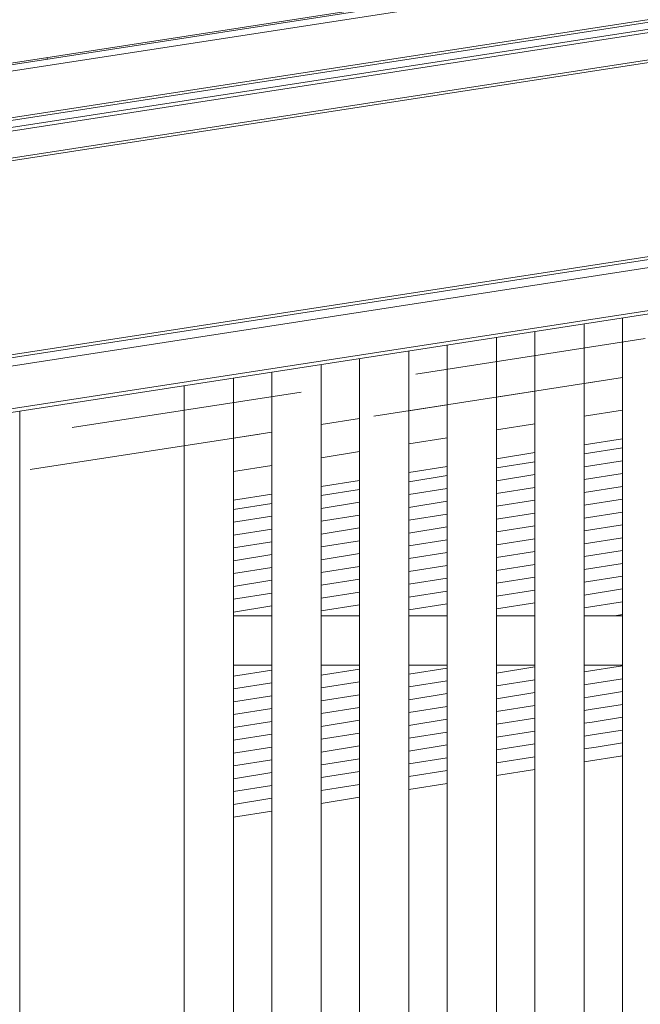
# Model space of a CAD drawing. Header units: millimetres. Extents: x -65 to 293624, y -1905 to 31061.
# Tile 172 of 256: x 110957 to 111523, y 21847 to 22745. Entities that reach past the tile are written whole.
import ezdxf

# ---------------------------------------------------------------- set-up
doc = ezdxf.new("R2010")
doc.units = ezdxf.units.MM
doc.header["$MEASUREMENT"] = 0
doc.linetypes.add('Hidden Line', pattern=[317.5, 211.666667, -105.833333])
for name, color, linetype in [('00 2D joon.AR', 7, 'Continuous'), ('1232 Välisseinad.AR', 7, 'Continuous'), ('1236 Katuslaed.AR', 7, 'Continuous'), ('1245 Sisehoovi varjestus.AR', 7, 'Continuous'), ('1248 Vihmaveerennid.AR', 7, 'Continuous'), ('1253 Terrassipostid.AR', 7, 'Continuous'), ('1263 Katuse alusserv.AR', 7, 'Continuous'), ('1263 Katusekate - plekk.AR', 7, 'Continuous')]:
    doc.layers.add(name, color=color, linetype=linetype)
pattern_1 = [(180, (20443.1, 12361.43), (0, 500), []), (90, (20443.1, 12361.4), (1000, 7e-10), [500, -500]), (90, (19943.1, 12861.4), (1000, 7e-10), [500, -500])]

# ---------------------------------------------------------------- blocks, each defined once
blk = doc.blocks.new('Section Element_1059_3', base_point=(20443.11, 12361.43))
at = {"layer": '1253 Terrassipostid.AR', "color": 7, "linetype": 'Continuous', "lineweight": 13}
for p, q in [((111106.87, 22411.45), (111106.87, 16341.43)), ((110956.87, 16346.43), (110956.87, 22388.31))]:
    blk.add_line(p, q, dxfattribs=at)
blk = doc.blocks.new('Section Element_1119_3', base_point=(20443.11, 12361.43))
at = {"layer": '1232 Välisseinad.AR', "linetype": 'Continuous', "lineweight": 0, "true_color": 0x000000}
h = blk.add_hatch(dxfattribs=at)
h.set_pattern_fill('Plokk_Panel_100x50_0003', color=178, style=0, pattern_type=2)
h.set_pattern_definition(pattern_1)
h.paths.add_polyline_path([(111106.88, 22356.72), (111106.87, 22356.72), (111106.87, 22334.13), (111106.88, 22334.13)])
h = blk.add_hatch(dxfattribs=at)
h.set_pattern_fill('Plokk_Panel_100x50_0003', color=178, style=0, pattern_type=2)
h.set_pattern_definition(pattern_1)
h.paths.add_polyline_path([(111106.88, 22356.72), (111106.87, 22356.72), (111106.87, 22334.13), (111106.88, 22334.13)])
blk = doc.blocks.new('Section Element_1428_3', base_point=(20443.11, 12361.43))
at = {"layer": '1248 Vihmaveerennid.AR', "color": 7, "linetype": 'Continuous', "lineweight": 13}
for p, q in [((107381.88, 22153.99), (129281.87, 25532.63)), ((107388.76, 22149.08), (129261.32, 25523.48)), ((107406.69, 22109.19), (129256.26, 25480.05)), ((107406.96, 22106.95), (129256.23, 25477.76)), ((107525.56, 22118.8), (129095.3, 25446.49)), ((107560.24, 22120.92), (129095.3, 25443.25)), ((107565.88, 22097.11), (129095.3, 25418.58)), ((107563.26, 22094.13), (129095.3, 25416)), ((107568.05, 21915.2), (129117.8, 25239.8)), ((107570.49, 21918.29), (129117.53, 25242.47)), ((107543.87, 21904.09), (115361.89, 23110.22)), ((107539.52, 21861.1), (115361.91, 23067.9)), ((107539.84, 21864.29), (115361.91, 23071.05))]:
    blk.add_line(p, q, dxfattribs=at)
blk = doc.blocks.new('*X1549', base_point=(20443.11, 12361.43))
at = {"layer": '1263 Katusekate - plekk.AR', "color": 7, "linetype": 'Continuous', "lineweight": 13}
blk.add_line((110981.97, 22710.79), (110981.97, 22709.4), dxfattribs=at)
blk = doc.blocks.new('Section Element_1437_3', base_point=(20443.11, 12361.43))
at = {"layer": '1263 Katusekate - plekk.AR', "color": 7, "linetype": 'Continuous', "lineweight": 13}
blk.add_line((107381.88, 22154.54), (129281.87, 25538.29), dxfattribs=at)
at = {"layer": '1263 Katusekate - plekk.AR', "lineweight": 0}
blk.add_blockref('*X1549', (20443.11, 12361.43), dxfattribs=at)
blk = doc.blocks.new('*X1986', base_point=(20443.11, 12361.43))
at = {"layer": '1263 Katuse alusserv.AR', "color": 7, "linetype": 'Continuous', "lineweight": 13}
for p, q in [((111106.88, 22291.48), (111106.87, 22291.48)), ((111106.88, 22291.48), (111106.87, 22291.48)), ((111106.88, 22279.78), (111106.87, 22279.78)), ((111106.88, 22279.78), (111106.87, 22279.78)), ((111106.88, 22268.09), (111106.87, 22268.09)), ((111106.88, 22268.09), (111106.87, 22268.09)), ((111106.88, 22256.39), (111106.87, 22256.39)), ((111106.88, 22256.39), (111106.87, 22256.39)), ((111106.88, 22244.69), (111106.87, 22244.69)), ((111106.88, 22244.69), (111106.87, 22244.69)), ((111106.88, 22232.99), (111106.87, 22232.99)), ((111106.88, 22232.99), (111106.87, 22232.99)), ((111106.88, 22221.29), (111106.87, 22221.29)), ((111106.88, 22221.29), (111106.87, 22221.29)), ((111106.88, 22209.6), (111106.87, 22209.59)), ((111106.88, 22209.6), (111106.87, 22209.59)), ((111106.88, 22197.9), (111106.87, 22197.9)), ((111106.88, 22197.9), (111106.87, 22197.9)), ((111106.88, 22186.2), (111106.87, 22186.2)), ((111106.88, 22186.2), (111106.87, 22186.2)), ((111106.88, 22174.5), (111106.87, 22174.5)), ((111106.88, 22174.5), (111106.87, 22174.5)), ((111106.88, 22162.8), (111106.87, 22162.8)), ((111106.88, 22162.8), (111106.87, 22162.8)), ((111106.88, 22151.1), (111106.87, 22151.1)), ((111106.88, 22151.1), (111106.87, 22151.1)), ((111106.88, 22139.41), (111106.87, 22139.4)), ((111106.88, 22139.41), (111106.87, 22139.4)), ((111106.88, 22127.71), (111106.87, 22127.71)), ((111106.88, 22127.71), (111106.87, 22127.71)), ((111106.88, 22116.01), (111106.87, 22116.01)), ((111106.88, 22116.01), (111106.87, 22116.01)), ((111106.88, 22104.31), (111106.87, 22104.31)), ((111106.88, 22104.31), (111106.87, 22104.31)), ((111106.88, 22092.61), (111106.87, 22092.61)), ((111106.88, 22092.61), (111106.87, 22092.61)), ((111106.88, 22080.91), (111106.87, 22080.91)), ((111106.88, 22080.91), (111106.87, 22080.91)), ((111106.88, 22069.22), (111106.87, 22069.21)), ((111106.88, 22069.22), (111106.87, 22069.21)), ((111106.88, 22057.52), (111106.87, 22057.52)), ((111106.88, 22057.52), (111106.87, 22057.52)), ((111106.88, 22045.82), (111106.87, 22045.82)), ((111106.88, 22045.82), (111106.87, 22045.82))]:
    blk.add_line(p, q, dxfattribs=at)
blk = doc.blocks.new('*X1987', base_point=(20443.11, 12361.43))
at = {"layer": '1263 Katuse alusserv.AR', "color": 7, "linetype": 'Continuous', "lineweight": 13}
for p, q in [((111106.88, 22291.48), (111106.87, 22291.48)), ((111106.88, 22291.48), (111106.87, 22291.48)), ((111106.88, 22279.78), (111106.87, 22279.78)), ((111106.88, 22279.78), (111106.87, 22279.78)), ((111106.88, 22268.09), (111106.87, 22268.09)), ((111106.88, 22268.09), (111106.87, 22268.09)), ((111106.88, 22256.39), (111106.87, 22256.39)), ((111106.88, 22256.39), (111106.87, 22256.39)), ((111106.88, 22244.69), (111106.87, 22244.69)), ((111106.88, 22244.69), (111106.87, 22244.69)), ((111106.88, 22232.99), (111106.87, 22232.99)), ((111106.88, 22232.99), (111106.87, 22232.99)), ((111106.88, 22221.29), (111106.87, 22221.29)), ((111106.88, 22221.29), (111106.87, 22221.29)), ((111106.88, 22209.6), (111106.87, 22209.59)), ((111106.88, 22209.6), (111106.87, 22209.59)), ((111106.88, 22197.9), (111106.87, 22197.9)), ((111106.88, 22197.9), (111106.87, 22197.9)), ((111106.88, 22186.2), (111106.87, 22186.2)), ((111106.88, 22186.2), (111106.87, 22186.2)), ((111106.88, 22174.5), (111106.87, 22174.5)), ((111106.88, 22174.5), (111106.87, 22174.5)), ((111106.88, 22162.8), (111106.87, 22162.8)), ((111106.88, 22162.8), (111106.87, 22162.8)), ((111106.88, 22151.1), (111106.87, 22151.1)), ((111106.88, 22151.1), (111106.87, 22151.1)), ((111106.88, 22139.41), (111106.87, 22139.4)), ((111106.88, 22139.41), (111106.87, 22139.4)), ((111106.88, 22127.71), (111106.87, 22127.71)), ((111106.88, 22127.71), (111106.87, 22127.71)), ((111106.88, 22116.01), (111106.87, 22116.01)), ((111106.88, 22116.01), (111106.87, 22116.01)), ((111106.88, 22104.31), (111106.87, 22104.31)), ((111106.88, 22104.31), (111106.87, 22104.31)), ((111106.88, 22092.61), (111106.87, 22092.61)), ((111106.88, 22092.61), (111106.87, 22092.61)), ((111106.88, 22080.91), (111106.87, 22080.91)), ((111106.88, 22080.91), (111106.87, 22080.91)), ((111106.88, 22069.22), (111106.87, 22069.21)), ((111106.88, 22069.22), (111106.87, 22069.21)), ((111106.88, 22057.52), (111106.87, 22057.52)), ((111106.88, 22057.52), (111106.87, 22057.52)), ((111106.88, 22045.82), (111106.87, 22045.82)), ((111106.88, 22045.82), (111106.87, 22045.82))]:
    blk.add_line(p, q, dxfattribs=at)
blk = doc.blocks.new('*X1988', base_point=(20443.11, 12361.43))
at = {"layer": '1263 Katuse alusserv.AR', "color": 7, "linetype": 'Continuous', "lineweight": 13}
for p, q in [((111186.88, 22152.05), (111151.88, 22146.52)), ((111186.88, 22152.05), (111151.88, 22146.52)), ((111186.88, 22140.35), (111151.88, 22134.82)), ((111186.88, 22140.35), (111151.88, 22134.82)), ((111186.88, 22128.65), (111151.88, 22123.12)), ((111186.88, 22128.65), (111151.88, 22123.12)), ((111186.88, 22116.95), (111151.88, 22111.42)), ((111186.88, 22116.95), (111151.88, 22111.42)), ((111186.88, 22105.25), (111151.88, 22099.72)), ((111186.88, 22105.25), (111151.88, 22099.72)), ((111186.88, 22093.55), (111151.88, 22088.02)), ((111186.88, 22093.55), (111151.88, 22088.02)), ((111186.88, 22081.86), (111151.88, 22076.33)), ((111186.88, 22081.86), (111151.88, 22076.33)), ((111186.88, 22070.16), (111151.88, 22064.63)), ((111186.88, 22070.16), (111151.88, 22064.63)), ((111186.88, 22058.46), (111151.88, 22052.93)), ((111186.88, 22058.46), (111151.88, 22052.93)), ((111186.88, 22046.76), (111151.88, 22041.23)), ((111186.88, 22046.76), (111151.88, 22041.23)), ((111186.88, 22035.06), (111151.88, 22029.53)), ((111186.88, 22035.06), (111151.88, 22029.53))]:
    blk.add_line(p, q, dxfattribs=at)
blk = doc.blocks.new('*X1989', base_point=(20443.11, 12361.43))
at = {"layer": '1263 Katuse alusserv.AR', "color": 7, "linetype": 'Continuous', "lineweight": 13}
for p, q in [((111186.88, 22152.05), (111151.88, 22146.52)), ((111186.88, 22152.05), (111151.88, 22146.52)), ((111186.88, 22140.35), (111151.88, 22134.82)), ((111186.88, 22140.35), (111151.88, 22134.82)), ((111186.88, 22128.65), (111151.88, 22123.12)), ((111186.88, 22128.65), (111151.88, 22123.12)), ((111186.88, 22116.95), (111151.88, 22111.42)), ((111186.88, 22116.95), (111151.88, 22111.42)), ((111186.88, 22105.25), (111151.88, 22099.72)), ((111186.88, 22105.25), (111151.88, 22099.72)), ((111186.88, 22093.55), (111151.88, 22088.02)), ((111186.88, 22093.55), (111151.88, 22088.02)), ((111186.88, 22081.86), (111151.88, 22076.33)), ((111186.88, 22081.86), (111151.88, 22076.33)), ((111186.88, 22070.16), (111151.88, 22064.63)), ((111186.88, 22070.16), (111151.88, 22064.63)), ((111186.88, 22058.46), (111151.88, 22052.93)), ((111186.88, 22058.46), (111151.88, 22052.93)), ((111186.88, 22046.76), (111151.88, 22041.23)), ((111186.88, 22046.76), (111151.88, 22041.23)), ((111186.88, 22035.06), (111151.88, 22029.53)), ((111186.88, 22035.06), (111151.88, 22029.53))]:
    blk.add_line(p, q, dxfattribs=at)
blk = doc.blocks.new('*X1990', base_point=(20443.11, 12361.43))
at = {"layer": '1263 Katuse alusserv.AR', "color": 7, "linetype": 'Continuous', "lineweight": 13}
for p, q in [((111186.88, 22304.12), (111151.88, 22298.59)), ((111186.88, 22304.12), (111151.88, 22298.59)), ((111186.88, 22292.43), (111151.88, 22286.9)), ((111186.88, 22292.43), (111151.88, 22286.9)), ((111186.88, 22280.73), (111151.88, 22275.2)), ((111186.88, 22280.73), (111151.88, 22275.2)), ((111186.88, 22269.03), (111151.88, 22263.5)), ((111186.88, 22269.03), (111151.88, 22263.5)), ((111186.88, 22257.33), (111151.88, 22251.8)), ((111186.88, 22257.33), (111151.88, 22251.8)), ((111186.88, 22245.63), (111151.88, 22240.1)), ((111186.88, 22245.63), (111151.88, 22240.1)), ((111186.88, 22233.93), (111151.88, 22228.4)), ((111186.88, 22233.93), (111151.88, 22228.4)), ((111186.88, 22222.24), (111151.88, 22216.71)), ((111186.88, 22222.24), (111151.88, 22216.71)), ((111186.88, 22210.54), (111151.88, 22205.01)), ((111186.88, 22210.54), (111151.88, 22205.01))]:
    blk.add_line(p, q, dxfattribs=at)
blk = doc.blocks.new('*X1991', base_point=(20443.11, 12361.43))
at = {"layer": '1263 Katuse alusserv.AR', "color": 7, "linetype": 'Continuous', "lineweight": 13}
for p, q in [((111186.88, 22304.12), (111151.88, 22298.59)), ((111186.88, 22304.12), (111151.88, 22298.59)), ((111186.88, 22292.43), (111151.88, 22286.9)), ((111186.88, 22292.43), (111151.88, 22286.9)), ((111186.88, 22280.73), (111151.88, 22275.2)), ((111186.88, 22280.73), (111151.88, 22275.2)), ((111186.88, 22269.03), (111151.88, 22263.5)), ((111186.88, 22269.03), (111151.88, 22263.5)), ((111186.88, 22257.33), (111151.88, 22251.8)), ((111186.88, 22257.33), (111151.88, 22251.8)), ((111186.88, 22245.63), (111151.88, 22240.1)), ((111186.88, 22245.63), (111151.88, 22240.1)), ((111186.88, 22233.93), (111151.88, 22228.4)), ((111186.88, 22233.93), (111151.88, 22228.4)), ((111186.88, 22222.24), (111151.88, 22216.71)), ((111186.88, 22222.24), (111151.88, 22216.71)), ((111186.88, 22210.54), (111151.88, 22205.01)), ((111186.88, 22210.54), (111151.88, 22205.01))]:
    blk.add_line(p, q, dxfattribs=at)
blk = doc.blocks.new('*X1992', base_point=(20443.11, 12361.43))
at = {"layer": '1263 Katuse alusserv.AR', "color": 7, "linetype": 'Continuous', "lineweight": 13}
for p, q in [((111266.88, 22152.99), (111231.88, 22147.46)), ((111266.88, 22152.99), (111231.88, 22147.46)), ((111266.88, 22141.29), (111231.88, 22135.76)), ((111266.88, 22141.29), (111231.88, 22135.76)), ((111266.88, 22129.59), (111231.88, 22124.06)), ((111266.88, 22129.59), (111231.88, 22124.06)), ((111266.88, 22117.89), (111231.88, 22112.36)), ((111266.88, 22117.89), (111231.88, 22112.36)), ((111266.88, 22106.2), (111231.88, 22100.66)), ((111266.88, 22106.2), (111231.88, 22100.66)), ((111266.88, 22094.5), (111231.88, 22088.97)), ((111266.88, 22094.5), (111231.88, 22088.97)), ((111266.88, 22082.8), (111231.88, 22077.27)), ((111266.88, 22082.8), (111231.88, 22077.27)), ((111266.88, 22071.1), (111232.2, 22065.62)), ((111266.88, 22071.1), (111232.2, 22065.62)), ((111232.2, 22065.62), (111231.88, 22065.57)), ((111232.2, 22065.62), (111231.88, 22065.57)), ((111266.88, 22059.4), (111234, 22054.21)), ((111266.88, 22059.4), (111234, 22054.21)), ((111234, 22054.21), (111231.88, 22053.87)), ((111234, 22054.21), (111231.88, 22053.87)), ((111235.81, 22042.79), (111231.88, 22042.17)), ((111235.81, 22042.79), (111231.88, 22042.17)), ((111266.88, 22047.7), (111235.81, 22042.79)), ((111266.88, 22047.7), (111235.81, 22042.79))]:
    blk.add_line(p, q, dxfattribs=at)
blk = doc.blocks.new('*X1993', base_point=(20443.11, 12361.43))
at = {"layer": '1263 Katuse alusserv.AR', "color": 7, "linetype": 'Continuous', "lineweight": 13}
for p, q in [((111266.88, 22152.99), (111231.88, 22147.46)), ((111266.88, 22152.99), (111231.88, 22147.46)), ((111266.88, 22141.29), (111231.88, 22135.76)), ((111266.88, 22141.29), (111231.88, 22135.76)), ((111266.88, 22129.59), (111231.88, 22124.06)), ((111266.88, 22129.59), (111231.88, 22124.06)), ((111266.88, 22117.89), (111231.88, 22112.36)), ((111266.88, 22117.89), (111231.88, 22112.36)), ((111266.88, 22106.2), (111231.88, 22100.66)), ((111266.88, 22106.2), (111231.88, 22100.66)), ((111266.88, 22094.5), (111231.88, 22088.97)), ((111266.88, 22094.5), (111231.88, 22088.97)), ((111266.88, 22082.8), (111231.88, 22077.27)), ((111266.88, 22082.8), (111231.88, 22077.27)), ((111266.88, 22071.1), (111232.2, 22065.62)), ((111266.88, 22071.1), (111232.2, 22065.62)), ((111232.2, 22065.62), (111231.88, 22065.57)), ((111232.2, 22065.62), (111231.88, 22065.57)), ((111266.88, 22059.4), (111234, 22054.21)), ((111266.88, 22059.4), (111234, 22054.21)), ((111234, 22054.21), (111231.88, 22053.87)), ((111234, 22054.21), (111231.88, 22053.87)), ((111235.81, 22042.79), (111231.88, 22042.17)), ((111235.81, 22042.79), (111231.88, 22042.17)), ((111266.88, 22047.7), (111235.81, 22042.79)), ((111266.88, 22047.7), (111235.81, 22042.79))]:
    blk.add_line(p, q, dxfattribs=at)
blk = doc.blocks.new('*X1994', base_point=(20443.11, 12361.43))
at = {"layer": '1263 Katuse alusserv.AR', "color": 7, "linetype": 'Continuous', "lineweight": 13}
for p, q in [((111266.88, 22316.76), (111231.88, 22311.23)), ((111266.88, 22316.76), (111231.88, 22311.23)), ((111266.88, 22305.07), (111231.88, 22299.54)), ((111266.88, 22305.07), (111231.88, 22299.54)), ((111266.88, 22293.37), (111231.88, 22287.84)), ((111266.88, 22293.37), (111231.88, 22287.84)), ((111266.88, 22281.67), (111231.88, 22276.14)), ((111266.88, 22281.67), (111231.88, 22276.14)), ((111266.88, 22269.97), (111231.88, 22264.44)), ((111266.88, 22269.97), (111231.88, 22264.44)), ((111266.88, 22258.27), (111231.88, 22252.74)), ((111266.88, 22258.27), (111231.88, 22252.74)), ((111266.88, 22246.57), (111231.88, 22241.04)), ((111266.88, 22246.57), (111231.88, 22241.04)), ((111266.88, 22234.88), (111231.88, 22229.35)), ((111266.88, 22234.88), (111231.88, 22229.35)), ((111266.88, 22223.18), (111231.88, 22217.65)), ((111266.88, 22223.18), (111231.88, 22217.65)), ((111266.88, 22211.48), (111231.88, 22205.95)), ((111266.88, 22211.48), (111231.88, 22205.95))]:
    blk.add_line(p, q, dxfattribs=at)
blk = doc.blocks.new('*X1995', base_point=(20443.11, 12361.43))
at = {"layer": '1263 Katuse alusserv.AR', "color": 7, "linetype": 'Continuous', "lineweight": 13}
for p, q in [((111266.88, 22316.76), (111231.88, 22311.23)), ((111266.88, 22316.76), (111231.88, 22311.23)), ((111266.88, 22305.07), (111231.88, 22299.54)), ((111266.88, 22305.07), (111231.88, 22299.54)), ((111266.88, 22293.37), (111231.88, 22287.84)), ((111266.88, 22293.37), (111231.88, 22287.84)), ((111266.88, 22281.67), (111231.88, 22276.14)), ((111266.88, 22281.67), (111231.88, 22276.14)), ((111266.88, 22269.97), (111231.88, 22264.44)), ((111266.88, 22269.97), (111231.88, 22264.44)), ((111266.88, 22258.27), (111231.88, 22252.74)), ((111266.88, 22258.27), (111231.88, 22252.74)), ((111266.88, 22246.57), (111231.88, 22241.04)), ((111266.88, 22246.57), (111231.88, 22241.04)), ((111266.88, 22234.88), (111231.88, 22229.35)), ((111266.88, 22234.88), (111231.88, 22229.35)), ((111266.88, 22223.18), (111231.88, 22217.65)), ((111266.88, 22223.18), (111231.88, 22217.65)), ((111266.88, 22211.48), (111231.88, 22205.95)), ((111266.88, 22211.48), (111231.88, 22205.95))]:
    blk.add_line(p, q, dxfattribs=at)
blk = doc.blocks.new('*X1996', base_point=(20443.11, 12361.43))
at = {"layer": '1263 Katuse alusserv.AR', "color": 7, "linetype": 'Continuous', "lineweight": 13}
for p, q in [((111346.88, 22329.4), (111311.88, 22323.87)), ((111346.88, 22329.4), (111311.88, 22323.87)), ((111346.88, 22317.71), (111311.88, 22312.18)), ((111346.88, 22317.71), (111311.88, 22312.18)), ((111346.88, 22306.01), (111311.88, 22300.48)), ((111346.88, 22306.01), (111311.88, 22300.48)), ((111346.88, 22294.31), (111311.88, 22288.78)), ((111346.88, 22294.31), (111311.88, 22288.78)), ((111346.88, 22282.61), (111311.88, 22277.08)), ((111346.88, 22282.61), (111311.88, 22277.08)), ((111346.88, 22270.91), (111311.88, 22265.38)), ((111346.88, 22270.91), (111311.88, 22265.38)), ((111346.88, 22259.21), (111311.88, 22253.68)), ((111346.88, 22259.21), (111311.88, 22253.68)), ((111346.88, 22247.52), (111311.88, 22241.99)), ((111346.88, 22247.52), (111311.88, 22241.99)), ((111346.88, 22235.82), (111311.88, 22230.29)), ((111346.88, 22235.82), (111311.88, 22230.29)), ((111346.88, 22224.12), (111311.88, 22218.59)), ((111346.88, 22224.12), (111311.88, 22218.59)), ((111346.88, 22212.42), (111311.88, 22206.89)), ((111346.88, 22212.42), (111311.88, 22206.89))]:
    blk.add_line(p, q, dxfattribs=at)
blk = doc.blocks.new('*X1997', base_point=(20443.11, 12361.43))
at = {"layer": '1263 Katuse alusserv.AR', "color": 7, "linetype": 'Continuous', "lineweight": 13}
for p, q in [((111346.88, 22329.4), (111311.88, 22323.87)), ((111346.88, 22329.4), (111311.88, 22323.87)), ((111346.88, 22317.71), (111311.88, 22312.18)), ((111346.88, 22317.71), (111311.88, 22312.18)), ((111346.88, 22306.01), (111311.88, 22300.48)), ((111346.88, 22306.01), (111311.88, 22300.48)), ((111346.88, 22294.31), (111311.88, 22288.78)), ((111346.88, 22294.31), (111311.88, 22288.78)), ((111346.88, 22282.61), (111311.88, 22277.08)), ((111346.88, 22282.61), (111311.88, 22277.08)), ((111346.88, 22270.91), (111311.88, 22265.38)), ((111346.88, 22270.91), (111311.88, 22265.38)), ((111346.88, 22259.21), (111311.88, 22253.68)), ((111346.88, 22259.21), (111311.88, 22253.68)), ((111346.88, 22247.52), (111311.88, 22241.99)), ((111346.88, 22247.52), (111311.88, 22241.99)), ((111346.88, 22235.82), (111311.88, 22230.29)), ((111346.88, 22235.82), (111311.88, 22230.29)), ((111346.88, 22224.12), (111311.88, 22218.59)), ((111346.88, 22224.12), (111311.88, 22218.59)), ((111346.88, 22212.42), (111311.88, 22206.89)), ((111346.88, 22212.42), (111311.88, 22206.89))]:
    blk.add_line(p, q, dxfattribs=at)
blk = doc.blocks.new('*X1998', base_point=(20443.11, 12361.43))
at = {"layer": '1263 Katuse alusserv.AR', "color": 7, "linetype": 'Continuous', "lineweight": 13}
for p, q in [((111346.88, 22153.93), (111311.88, 22148.4)), ((111346.88, 22153.93), (111311.88, 22148.4)), ((111346.88, 22142.23), (111311.88, 22136.7)), ((111346.88, 22142.23), (111311.88, 22136.7)), ((111346.88, 22130.53), (111311.88, 22125)), ((111346.88, 22130.53), (111311.88, 22125)), ((111346.88, 22118.84), (111311.88, 22113.31)), ((111346.88, 22118.84), (111311.88, 22113.31)), ((111346.88, 22107.14), (111311.88, 22101.61)), ((111346.88, 22107.14), (111311.88, 22101.61)), ((111346.88, 22095.44), (111311.88, 22089.91)), ((111346.88, 22095.44), (111311.88, 22089.91)), ((111346.88, 22083.74), (111311.88, 22078.21)), ((111346.88, 22083.74), (111311.88, 22078.21)), ((111346.88, 22072.04), (111311.88, 22066.51)), ((111346.88, 22072.04), (111311.88, 22066.51)), ((111346.88, 22060.34), (111311.88, 22054.81)), ((111346.88, 22060.34), (111311.88, 22054.81))]:
    blk.add_line(p, q, dxfattribs=at)
blk = doc.blocks.new('*X1999', base_point=(20443.11, 12361.43))
at = {"layer": '1263 Katuse alusserv.AR', "color": 7, "linetype": 'Continuous', "lineweight": 13}
for p, q in [((111346.88, 22153.93), (111311.88, 22148.4)), ((111346.88, 22153.93), (111311.88, 22148.4)), ((111346.88, 22142.23), (111311.88, 22136.7)), ((111346.88, 22142.23), (111311.88, 22136.7)), ((111346.88, 22130.53), (111311.88, 22125)), ((111346.88, 22130.53), (111311.88, 22125)), ((111346.88, 22118.84), (111311.88, 22113.31)), ((111346.88, 22118.84), (111311.88, 22113.31)), ((111346.88, 22107.14), (111311.88, 22101.61)), ((111346.88, 22107.14), (111311.88, 22101.61)), ((111346.88, 22095.44), (111311.88, 22089.91)), ((111346.88, 22095.44), (111311.88, 22089.91)), ((111346.88, 22083.74), (111311.88, 22078.21)), ((111346.88, 22083.74), (111311.88, 22078.21)), ((111346.88, 22072.04), (111311.88, 22066.51)), ((111346.88, 22072.04), (111311.88, 22066.51)), ((111346.88, 22060.34), (111311.88, 22054.81)), ((111346.88, 22060.34), (111311.88, 22054.81))]:
    blk.add_line(p, q, dxfattribs=at)
blk = doc.blocks.new('*X2000', base_point=(20443.11, 12361.43))
at = {"layer": '1263 Katuse alusserv.AR', "color": 7, "linetype": 'Continuous', "lineweight": 13}
for p, q in [((111426.88, 22342.04), (111391.88, 22336.51)), ((111426.88, 22342.04), (111391.88, 22336.51)), ((111426.88, 22330.35), (111391.88, 22324.82)), ((111426.88, 22330.35), (111391.88, 22324.82)), ((111426.88, 22318.65), (111391.88, 22313.12)), ((111426.88, 22318.65), (111391.88, 22313.12)), ((111426.88, 22306.95), (111391.88, 22301.42)), ((111426.88, 22306.95), (111391.88, 22301.42)), ((111426.88, 22295.25), (111391.88, 22289.72)), ((111426.88, 22295.25), (111391.88, 22289.72)), ((111426.88, 22283.55), (111391.88, 22278.02)), ((111426.88, 22283.55), (111391.88, 22278.02)), ((111426.88, 22271.85), (111391.88, 22266.32)), ((111426.88, 22271.85), (111391.88, 22266.32)), ((111426.88, 22260.16), (111391.88, 22254.63)), ((111426.88, 22260.16), (111391.88, 22254.63)), ((111426.88, 22248.46), (111391.88, 22242.93)), ((111426.88, 22248.46), (111391.88, 22242.93)), ((111426.88, 22236.76), (111391.88, 22231.23)), ((111426.88, 22236.76), (111391.88, 22231.23)), ((111426.88, 22225.06), (111391.88, 22219.53)), ((111426.88, 22225.06), (111391.88, 22219.53)), ((111426.88, 22213.36), (111391.88, 22207.83)), ((111426.88, 22213.36), (111391.88, 22207.83)), ((111426.88, 22201.67), (111425.39, 22201.43)), ((111426.88, 22201.67), (111425.39, 22201.43))]:
    blk.add_line(p, q, dxfattribs=at)
blk = doc.blocks.new('*X2001', base_point=(20443.11, 12361.43))
at = {"layer": '1263 Katuse alusserv.AR', "color": 7, "linetype": 'Continuous', "lineweight": 13}
for p, q in [((111426.88, 22342.04), (111391.88, 22336.51)), ((111426.88, 22342.04), (111391.88, 22336.51)), ((111426.88, 22330.35), (111391.88, 22324.82)), ((111426.88, 22330.35), (111391.88, 22324.82)), ((111426.88, 22318.65), (111391.88, 22313.12)), ((111426.88, 22318.65), (111391.88, 22313.12)), ((111426.88, 22306.95), (111391.88, 22301.42)), ((111426.88, 22306.95), (111391.88, 22301.42)), ((111426.88, 22295.25), (111391.88, 22289.72)), ((111426.88, 22295.25), (111391.88, 22289.72)), ((111426.88, 22283.55), (111391.88, 22278.02)), ((111426.88, 22283.55), (111391.88, 22278.02)), ((111426.88, 22271.85), (111391.88, 22266.32)), ((111426.88, 22271.85), (111391.88, 22266.32)), ((111426.88, 22260.16), (111391.88, 22254.63)), ((111426.88, 22260.16), (111391.88, 22254.63)), ((111426.88, 22248.46), (111391.88, 22242.93)), ((111426.88, 22248.46), (111391.88, 22242.93)), ((111426.88, 22236.76), (111391.88, 22231.23)), ((111426.88, 22236.76), (111391.88, 22231.23)), ((111426.88, 22225.06), (111391.88, 22219.53)), ((111426.88, 22225.06), (111391.88, 22219.53)), ((111426.88, 22213.36), (111391.88, 22207.83)), ((111426.88, 22213.36), (111391.88, 22207.83)), ((111426.88, 22201.67), (111425.39, 22201.43)), ((111426.88, 22201.67), (111425.39, 22201.43))]:
    blk.add_line(p, q, dxfattribs=at)
blk = doc.blocks.new('*X2002', base_point=(20443.11, 12361.43))
at = {"layer": '1263 Katuse alusserv.AR', "color": 7, "linetype": 'Continuous', "lineweight": 13}
for p, q in [((111426.88, 22154.87), (111391.88, 22149.34)), ((111426.88, 22154.87), (111391.88, 22149.34)), ((111426.88, 22143.17), (111391.88, 22137.64)), ((111426.88, 22143.17), (111391.88, 22137.64)), ((111426.88, 22131.48), (111391.88, 22125.95)), ((111426.88, 22131.48), (111391.88, 22125.95)), ((111426.88, 22119.78), (111391.88, 22114.25)), ((111426.88, 22119.78), (111391.88, 22114.25)), ((111426.88, 22108.08), (111391.88, 22102.55)), ((111426.88, 22108.08), (111391.88, 22102.55)), ((111426.88, 22096.38), (111391.88, 22090.85)), ((111426.88, 22096.38), (111391.88, 22090.85)), ((111426.88, 22084.68), (111391.88, 22079.15)), ((111426.88, 22084.68), (111391.88, 22079.15)), ((111426.88, 22072.98), (111391.88, 22067.45)), ((111426.88, 22072.98), (111391.88, 22067.45)), ((111426.88, 22061.29), (111391.88, 22055.76))]:
    blk.add_line(p, q, dxfattribs=at)
blk = doc.blocks.new('*X2003', base_point=(20443.11, 12361.43))
at = {"layer": '1263 Katuse alusserv.AR', "color": 7, "linetype": 'Continuous', "lineweight": 13}
for p, q in [((111426.88, 22154.87), (111391.88, 22149.34)), ((111426.88, 22154.87), (111391.88, 22149.34)), ((111426.88, 22143.17), (111391.88, 22137.64)), ((111426.88, 22143.17), (111391.88, 22137.64)), ((111426.88, 22131.48), (111391.88, 22125.95)), ((111426.88, 22131.48), (111391.88, 22125.95)), ((111426.88, 22119.78), (111391.88, 22114.25)), ((111426.88, 22119.78), (111391.88, 22114.25)), ((111426.88, 22108.08), (111391.88, 22102.55)), ((111426.88, 22108.08), (111391.88, 22102.55)), ((111426.88, 22096.38), (111391.88, 22090.85)), ((111426.88, 22096.38), (111391.88, 22090.85)), ((111426.88, 22084.68), (111391.88, 22079.15)), ((111426.88, 22084.68), (111391.88, 22079.15)), ((111426.88, 22072.98), (111391.88, 22067.45)), ((111426.88, 22072.98), (111391.88, 22067.45)), ((111426.88, 22061.29), (111391.88, 22055.76))]:
    blk.add_line(p, q, dxfattribs=at)
blk = doc.blocks.new('*X2004', base_point=(20443.11, 12361.43))
at = {"layer": '1263 Katuse alusserv.AR', "color": 7, "linetype": 'Continuous', "lineweight": 13}
for p, q in [((111471.92, 22150.29), (111471.88, 22150.28)), ((111471.92, 22150.29), (111471.88, 22150.28)), ((111506.88, 22155.81), (111471.92, 22150.29)), ((111506.88, 22155.81), (111471.92, 22150.29)), ((111506.88, 22144.12), (111473.73, 22138.88)), ((111506.88, 22144.12), (111473.73, 22138.88)), ((111473.73, 22138.88), (111471.88, 22138.59)), ((111473.73, 22138.88), (111471.88, 22138.59)), ((111506.88, 22132.42), (111475.53, 22127.46)), ((111506.88, 22132.42), (111475.53, 22127.46)), ((111475.53, 22127.46), (111471.88, 22126.89)), ((111475.53, 22127.46), (111471.88, 22126.89)), ((111477.33, 22116.05), (111471.88, 22115.19)), ((111477.33, 22116.05), (111471.88, 22115.19)), ((111506.88, 22120.72), (111477.33, 22116.05)), ((111506.88, 22120.72), (111477.33, 22116.05)), ((111479.14, 22104.64), (111471.88, 22103.49)), ((111479.14, 22104.64), (111471.88, 22103.49)), ((111506.88, 22109.02), (111479.14, 22104.64)), ((111506.88, 22109.02), (111479.14, 22104.64)), ((111506.88, 22097.32), (111480.94, 22093.22)), ((111506.88, 22097.32), (111480.94, 22093.22)), ((111480.94, 22093.22), (111471.88, 22091.79)), ((111480.94, 22093.22), (111471.88, 22091.79)), ((111482.74, 22081.81), (111471.88, 22080.09)), ((111482.74, 22081.81), (111471.88, 22080.09)), ((111506.88, 22085.62), (111482.74, 22081.81)), ((111506.88, 22085.62), (111482.74, 22081.81))]:
    blk.add_line(p, q, dxfattribs=at)
blk = doc.blocks.new('*X2005', base_point=(20443.11, 12361.43))
at = {"layer": '1263 Katuse alusserv.AR', "color": 7, "linetype": 'Continuous', "lineweight": 13}
for p, q in [((111471.92, 22150.29), (111471.88, 22150.28)), ((111471.92, 22150.29), (111471.88, 22150.28)), ((111506.88, 22155.81), (111471.92, 22150.29)), ((111506.88, 22155.81), (111471.92, 22150.29)), ((111506.88, 22144.12), (111473.73, 22138.88)), ((111506.88, 22144.12), (111473.73, 22138.88)), ((111473.73, 22138.88), (111471.88, 22138.59)), ((111473.73, 22138.88), (111471.88, 22138.59)), ((111506.88, 22132.42), (111475.53, 22127.46)), ((111506.88, 22132.42), (111475.53, 22127.46)), ((111475.53, 22127.46), (111471.88, 22126.89)), ((111475.53, 22127.46), (111471.88, 22126.89)), ((111477.33, 22116.05), (111471.88, 22115.19)), ((111477.33, 22116.05), (111471.88, 22115.19)), ((111506.88, 22120.72), (111477.33, 22116.05)), ((111506.88, 22120.72), (111477.33, 22116.05)), ((111479.14, 22104.64), (111471.88, 22103.49)), ((111479.14, 22104.64), (111471.88, 22103.49)), ((111506.88, 22109.02), (111479.14, 22104.64)), ((111506.88, 22109.02), (111479.14, 22104.64)), ((111506.88, 22097.32), (111480.94, 22093.22)), ((111506.88, 22097.32), (111480.94, 22093.22)), ((111480.94, 22093.22), (111471.88, 22091.79)), ((111480.94, 22093.22), (111471.88, 22091.79)), ((111482.74, 22081.81), (111471.88, 22080.09)), ((111482.74, 22081.81), (111471.88, 22080.09)), ((111506.88, 22085.62), (111482.74, 22081.81)), ((111506.88, 22085.62), (111482.74, 22081.81))]:
    blk.add_line(p, q, dxfattribs=at)
blk = doc.blocks.new('*X2006', base_point=(20443.11, 12361.43))
at = {"layer": '1263 Katuse alusserv.AR', "color": 7, "linetype": 'Continuous', "lineweight": 13}
for p, q in [((111506.88, 22354.68), (111471.88, 22349.15)), ((111506.88, 22354.68), (111471.88, 22349.15)), ((111506.88, 22342.99), (111471.88, 22337.46)), ((111506.88, 22342.99), (111471.88, 22337.46)), ((111506.88, 22331.29), (111471.88, 22325.76)), ((111506.88, 22331.29), (111471.88, 22325.76)), ((111506.88, 22319.59), (111471.88, 22314.06)), ((111506.88, 22319.59), (111471.88, 22314.06)), ((111506.88, 22307.89), (111471.88, 22302.36)), ((111506.88, 22307.89), (111471.88, 22302.36)), ((111506.88, 22296.19), (111471.88, 22290.66)), ((111506.88, 22296.19), (111471.88, 22290.66)), ((111506.88, 22284.5), (111471.88, 22278.97)), ((111506.88, 22284.5), (111471.88, 22278.97)), ((111506.88, 22272.8), (111471.88, 22267.27)), ((111506.88, 22272.8), (111471.88, 22267.27)), ((111506.88, 22261.1), (111471.88, 22255.57)), ((111506.88, 22261.1), (111471.88, 22255.57)), ((111506.88, 22249.4), (111471.88, 22243.87)), ((111506.88, 22249.4), (111471.88, 22243.87)), ((111506.88, 22237.7), (111471.88, 22232.17)), ((111506.88, 22237.7), (111471.88, 22232.17)), ((111506.88, 22226), (111471.88, 22220.47)), ((111506.88, 22226), (111471.88, 22220.47)), ((111506.88, 22214.31), (111471.88, 22208.78)), ((111506.88, 22214.31), (111471.88, 22208.78)), ((111506.88, 22202.61), (111499.43, 22201.43)), ((111506.88, 22202.61), (111499.43, 22201.43))]:
    blk.add_line(p, q, dxfattribs=at)
blk = doc.blocks.new('*X2007', base_point=(20443.11, 12361.43))
at = {"layer": '1263 Katuse alusserv.AR', "color": 7, "linetype": 'Continuous', "lineweight": 13}
for p, q in [((111506.88, 22354.68), (111471.88, 22349.15)), ((111506.88, 22354.68), (111471.88, 22349.15)), ((111506.88, 22342.99), (111471.88, 22337.46)), ((111506.88, 22342.99), (111471.88, 22337.46)), ((111506.88, 22331.29), (111471.88, 22325.76)), ((111506.88, 22331.29), (111471.88, 22325.76)), ((111506.88, 22319.59), (111471.88, 22314.06)), ((111506.88, 22319.59), (111471.88, 22314.06)), ((111506.88, 22307.89), (111471.88, 22302.36)), ((111506.88, 22307.89), (111471.88, 22302.36)), ((111506.88, 22296.19), (111471.88, 22290.66)), ((111506.88, 22296.19), (111471.88, 22290.66)), ((111506.88, 22284.5), (111471.88, 22278.97)), ((111506.88, 22284.5), (111471.88, 22278.97)), ((111506.88, 22272.8), (111471.88, 22267.27)), ((111506.88, 22272.8), (111471.88, 22267.27)), ((111506.88, 22261.1), (111471.88, 22255.57)), ((111506.88, 22261.1), (111471.88, 22255.57)), ((111506.88, 22249.4), (111471.88, 22243.87)), ((111506.88, 22249.4), (111471.88, 22243.87)), ((111506.88, 22237.7), (111471.88, 22232.17)), ((111506.88, 22237.7), (111471.88, 22232.17)), ((111506.88, 22226), (111471.88, 22220.47)), ((111506.88, 22226), (111471.88, 22220.47)), ((111506.88, 22214.31), (111471.88, 22208.78)), ((111506.88, 22214.31), (111471.88, 22208.78)), ((111506.88, 22202.61), (111499.43, 22201.43)), ((111506.88, 22202.61), (111499.43, 22201.43))]:
    blk.add_line(p, q, dxfattribs=at)
blk = doc.blocks.new('Section Element_1680_3', base_point=(20443.11, 12361.43))
at = {"layer": '1263 Katuse alusserv.AR', "color": 7, "linetype": 'Continuous', "lineweight": 13}
for p, q in [((111471.88, 22068.4), (111506.88, 22073.93)), ((111391.88, 22055.76), (111426.88, 22061.29)), ((111311.88, 22043.12), (111346.88, 22048.65)), ((111231.88, 22030.48), (111266.88, 22036.01)), ((111151.88, 22017.84), (111186.88, 22023.37))]:
    blk.add_line(p, q, dxfattribs=at)
at = {"layer": '1263 Katuse alusserv.AR', "lineweight": 0}
for name in ['*X2006', '*X2007', '*X2000', '*X2001', '*X1996', '*X1997', '*X1994', '*X1995', '*X1990', '*X1991', '*X1986', '*X1987', '*X1988', '*X1989', '*X1992', '*X1993', '*X1998', '*X1999', '*X2002', '*X2003', '*X2004', '*X2005']:
    blk.add_blockref(name, (20443.11, 12361.43), dxfattribs=at)
blk = doc.blocks.new('Section Element_1709_3', base_point=(20443.11, 12361.43))
at = {"layer": '1245 Sisehoovi varjestus.AR', "color": 7, "linetype": 'Continuous', "lineweight": 13}
for p, q in [((111231.88, 19956.43), (111231.88, 22430.74)), ((111186.88, 19956.43), (111186.88, 22423.8))]:
    blk.add_line(p, q, dxfattribs=at)
blk = doc.blocks.new('Section Element_1710_3', base_point=(20443.11, 12361.43))
at = {"layer": '1245 Sisehoovi varjestus.AR', "color": 7, "linetype": 'Continuous', "lineweight": 13}
for p, q in [((111106.88, 19956.43), (111106.88, 22411.45)), ((111151.88, 19956.43), (111151.88, 22418.4))]:
    blk.add_line(p, q, dxfattribs=at)
blk = doc.blocks.new('Section Element_1711_3', base_point=(20443.11, 12361.43))
at = {"layer": '1245 Sisehoovi varjestus.AR', "color": 7, "linetype": 'Continuous', "lineweight": 13}
for p, q in [((111311.88, 19956.43), (111311.88, 22443.08)), ((111266.88, 19956.43), (111266.88, 22436.14))]:
    blk.add_line(p, q, dxfattribs=at)
blk = doc.blocks.new('Section Element_1712_3', base_point=(20443.11, 12361.43))
at = {"layer": '1245 Sisehoovi varjestus.AR', "color": 7, "linetype": 'Continuous', "lineweight": 13}
for p, q in [((111391.88, 19956.43), (111391.88, 22455.42)), ((111346.88, 19956.43), (111346.88, 22448.48))]:
    blk.add_line(p, q, dxfattribs=at)
blk = doc.blocks.new('Section Element_1713_3', base_point=(20443.11, 12361.43))
at = {"layer": '1245 Sisehoovi varjestus.AR', "color": 7, "linetype": 'Continuous', "lineweight": 13}
for p, q in [((111471.88, 19956.43), (111471.88, 22467.76)), ((111426.88, 19956.43), (111426.88, 22460.82))]:
    blk.add_line(p, q, dxfattribs=at)
blk = doc.blocks.new('Section Element_1714_3', base_point=(20443.11, 12361.43))
at = {"layer": '1245 Sisehoovi varjestus.AR', "color": 7, "linetype": 'Continuous', "lineweight": 13}
blk.add_line((111506.88, 19956.43), (111506.88, 22473.16), dxfattribs=at)
blk = doc.blocks.new('Section Element_1911_3', base_point=(20443.11, 12361.43))
at = {"layer": '1245 Sisehoovi varjestus.AR', "color": 7, "linetype": 'Continuous', "lineweight": 13}
for p, q in [((111186.88, 22201.43), (111151.88, 22201.43)), ((111266.88, 22201.43), (111231.88, 22201.43)), ((111346.88, 22201.43), (111311.88, 22201.43)), ((111426.88, 22201.43), (111391.88, 22201.43)), ((111506.88, 22201.43), (111471.88, 22201.43)), ((111186.88, 22156.43), (111151.88, 22156.43)), ((111266.88, 22156.43), (111231.88, 22156.43)), ((111346.88, 22156.43), (111311.88, 22156.43)), ((111426.88, 22156.43), (111391.88, 22156.43)), ((111506.88, 22156.43), (111471.88, 22156.43))]:
    blk.add_line(p, q, dxfattribs=at)
blk = doc.blocks.new('Section Element_1949_3', base_point=(20443.11, 12361.43))
at = {"layer": '1245 Sisehoovi varjestus.AR', "color": 7, "linetype": 'Continuous', "lineweight": 13}
for p, q in [((111506.88, 22389.24), (111471.88, 22383.71)), ((111426.88, 22376.6), (111391.88, 22371.07)), ((111346.88, 22363.96), (111311.88, 22358.43)), ((111506.88, 22363.04), (111471.88, 22357.51)), ((111266.88, 22351.32), (111231.88, 22345.79)), ((111426.88, 22350.4), (111391.88, 22344.87)), ((111186.88, 22338.68), (111151.88, 22333.15)), ((111346.88, 22337.76), (111311.88, 22332.23)), ((111266.88, 22325.12), (111231.88, 22319.59)), ((111186.88, 22312.48), (111151.88, 22306.95))]:
    blk.add_line(p, q, dxfattribs=at)
blk = doc.blocks.new('Section Element_3000_3', base_point=(20443.11, 12361.43))
at = {"layer": '1236 Katuslaed.AR', "color": 7, "linetype": 'Continuous', "lineweight": 13}
for p, q in [((111506.88, 22418.81), (111471.88, 22413.38)), ((111426.88, 22406.39), (111391.88, 22400.96)), ((111346.88, 22393.98), (111311.88, 22388.54)), ((111266.88, 22381.56), (111231.88, 22376.12)), ((111186.88, 22369.14), (111151.88, 22363.7))]:
    blk.add_line(p, q, dxfattribs=at)

msp = doc.modelspace()

# ---------------------------------------------------------------- linework, layer by layer
at = {"layer": '00 2D joon.AR', "color": 41, "linetype": 'Hidden Line', "lineweight": 13, "true_color": 0xffeda8, "flags": 128}
msp.add_lwpolyline([(107541.94, 21835.68), (107546.85, 21804.06), (129116.9, 25152.59), (129111.99, 25184.21)], close=True, dxfattribs=at)

# ---------------------------------------------------------------- block references
at = {"layer": '1232 Välisseinad.AR', "lineweight": 0}
msp.add_blockref('Section Element_1119_3', (20443.11, 12361.43), dxfattribs=at)
at = {"layer": '1236 Katuslaed.AR', "lineweight": 0}
msp.add_blockref('Section Element_3000_3', (20443.11, 12361.43), dxfattribs=at)
at = {"layer": '1245 Sisehoovi varjestus.AR', "lineweight": 0}
for name in ['Section Element_1949_3', 'Section Element_1714_3', 'Section Element_1713_3', 'Section Element_1712_3', 'Section Element_1711_3', 'Section Element_1709_3', 'Section Element_1710_3', 'Section Element_1911_3']:
    msp.add_blockref(name, (20443.11, 12361.43), dxfattribs=at)
at = {"layer": '1248 Vihmaveerennid.AR', "lineweight": 0}
msp.add_blockref('Section Element_1428_3', (20443.11, 12361.43), dxfattribs=at)
at = {"layer": '1253 Terrassipostid.AR', "lineweight": 0}
msp.add_blockref('Section Element_1059_3', (20443.11, 12361.43), dxfattribs=at)
at = {"layer": '1263 Katuse alusserv.AR', "lineweight": 0}
msp.add_blockref('Section Element_1680_3', (20443.11, 12361.43), dxfattribs=at)
at = {"layer": '1263 Katusekate - plekk.AR', "lineweight": 0}
msp.add_blockref('Section Element_1437_3', (20443.11, 12361.43), dxfattribs=at)

doc.saveas('drawing.dxf')
